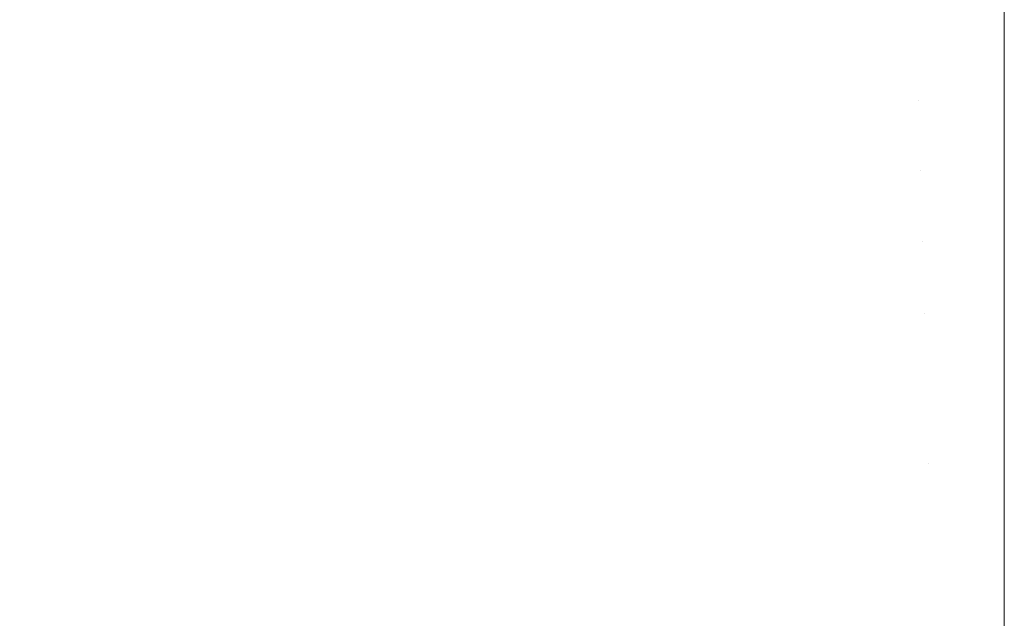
# Model space of a CAD drawing. Header units: centimetres. Extents: x -21.6 to 22.7, y 3.4 to 5.2.
# Tile 76 of 256: x -21.5276 to -21.5034, y 5.1681 to 5.1827. Entities that reach past the tile are written whole.
import ezdxf

# ---------------------------------------------------------------- set-up
doc = ezdxf.new("R2010")
doc.units = ezdxf.units.CM
doc.header["$LTSCALE"] = 2.54
doc.layers.add('Lucido design-1', color=7, linetype='Continuous')

# ---------------------------------------------------------------- blocks, each defined once
blk = doc.blocks.new('Gruppo-4-1')
at = {"color": 7, "linetype": 'Continuous', "lineweight": 9}
for points, invisible_edges in [([(-21.522985, 5.182242, -1872.263387), (-21.520882, 5.182926, -1872.263387), (-21.521185, 5.184359, -1872.26589), (-21.523324, 5.183664, -1872.26589)], 15), ([(-21.514438, 5.184516, -1872.263387), (-21.516606, 5.184064, -1872.263387), (-21.516369, 5.182553, -1872.260948), (-21.51424, 5.182996, -1872.260948)], 15), ([(-21.505558, 5.182378, -1872.258575), (-21.503423, 5.182127, -1872.258156), (-21.503423, 5.184551, -1872.261784), (-21.505599, 5.183972, -1872.260948)], 13), ([(-21.503423, 5.184551, -1872.969244), (-21.503423, 5.18241, -1872.972448), (-21.505558, 5.182378, -1872.972454), (-21.505599, 5.183972, -1872.97008)], 14), ([(22.630348, 5.184551, -1872.261784), (-21.503423, 5.184551, -1872.261784), (-21.503423, 5.182127, -1872.258156), (22.630348, 5.182127, -1872.258156)], 5), ([(-6.792166, 5.184551, -1872.969244), (-6.792166, 5.182127, -1872.972872), (-21.503423, 5.182127, -1872.972872), (-21.503423, 5.18241, -1872.972448)], 10), ([(-21.503423, 5.18241, -1872.972448), (-21.503423, 5.184551, -1872.969244), (-6.792166, 5.184551, -1872.969244)], 10), ([(-21.527516, 5.182048, -1872.26589), (-21.525435, 5.182893, -1872.26589), (-21.525794, 5.184242, -1872.268455), (-21.527909, 5.183384, -1872.268455)], 15), ([(-21.51424, 5.182996, -1872.97008), (-21.516369, 5.182553, -1872.97008), (-21.516606, 5.184064, -1872.967641), (-21.515525, 5.1843, -1872.967641)], 15), ([(-21.520882, 5.182926, -1872.967641), (-21.522985, 5.182242, -1872.967641), (-21.523324, 5.183664, -1872.965138), (-21.522258, 5.184021, -1872.965138)], 15), ([(-21.518479, 5.182031, -1872.260948), (-21.516369, 5.182553, -1872.260948), (-21.516606, 5.184064, -1872.263387), (-21.518755, 5.183534, -1872.263387)], 15), ([(-21.518479, 5.182031, -1872.97008), (-21.518755, 5.183534, -1872.967641), (-21.516606, 5.184064, -1872.967641), (-21.516369, 5.182553, -1872.97008)], 15), ([(-21.505599, 5.183972, -1872.260948), (-21.507772, 5.183849, -1872.260948), (-21.507689, 5.182258, -1872.258575), (-21.505558, 5.182378, -1872.258575)], 15), ([(-21.505599, 5.183972, -1872.97008), (-21.505558, 5.182378, -1872.972454), (-21.507689, 5.182258, -1872.972454), (-21.507772, 5.183849, -1872.97008)], 15), ([(-21.525435, 5.182893, -1872.965138), (-21.527516, 5.182048, -1872.965138), (-21.527909, 5.183384, -1872.962573), (-21.526856, 5.183822, -1872.962573)], 15), ([(-21.523324, 5.183664, -1872.26589), (-21.525435, 5.182893, -1872.26589), (-21.52506, 5.181484, -1872.263387), (-21.522985, 5.182242, -1872.263387)], 15), ([(-21.523324, 5.183664, -1872.965138), (-21.522985, 5.182242, -1872.967641), (-21.52506, 5.181484, -1872.967641), (-21.525435, 5.182893, -1872.965138)], 15), ([(-21.509938, 5.183645, -1872.260948), (-21.512095, 5.183361, -1872.260948), (-21.51193, 5.181779, -1872.258575), (-21.509814, 5.182058, -1872.258575)], 15), ([(-21.509938, 5.183645, -1872.97008), (-21.509814, 5.182058, -1872.972454), (-21.51193, 5.181779, -1872.972454), (-21.512095, 5.183361, -1872.97008)], 15), ([(-21.509814, 5.182058, -1872.258575), (-21.507689, 5.182258, -1872.258575), (-21.507772, 5.183849, -1872.260948), (-21.509938, 5.183645, -1872.260948)], 15), ([(-21.507772, 5.183849, -1872.97008), (-21.507689, 5.182258, -1872.972454), (-21.509814, 5.182058, -1872.972454), (-21.509938, 5.183645, -1872.97008)], 15), ([(-21.518755, 5.183534, -1872.263387), (-21.520882, 5.182926, -1872.263387), (-21.520568, 5.181434, -1872.260948), (-21.518479, 5.182031, -1872.260948)], 15), ([(-21.520568, 5.181434, -1872.97008), (-21.520882, 5.182926, -1872.967641), (-21.518755, 5.183534, -1872.967641), (-21.518479, 5.182031, -1872.97008)], 15), ([(-21.527909, 5.183384, -1872.268455), (-21.52999, 5.182454, -1872.268455), (-21.529564, 5.181134, -1872.26589), (-21.527516, 5.182048, -1872.26589)], 15), ([(-21.529564, 5.181134, -1872.965138), (-21.52999, 5.182454, -1872.962573), (-21.527909, 5.183384, -1872.962573), (-21.527516, 5.182048, -1872.965138)], 15), ([(-21.514034, 5.181421, -1872.258575), (-21.51193, 5.181779, -1872.258575), (-21.512095, 5.183361, -1872.260948), (-21.51424, 5.182996, -1872.260948)], 15), ([(-21.512095, 5.183361, -1872.97008), (-21.51193, 5.181779, -1872.972454), (-21.514034, 5.181421, -1872.972454), (-21.51424, 5.182996, -1872.97008)], 15), ([(-21.522632, 5.180763, -1872.260948), (-21.520568, 5.181434, -1872.260948), (-21.520882, 5.182926, -1872.263387), (-21.522985, 5.182242, -1872.263387)], 15), ([(-21.522632, 5.180763, -1872.97008), (-21.522985, 5.182242, -1872.967641), (-21.520882, 5.182926, -1872.967641), (-21.520568, 5.181434, -1872.97008)], 15), ([(-21.51424, 5.182996, -1872.260948), (-21.516369, 5.182553, -1872.260948), (-21.516122, 5.180986, -1872.258575), (-21.514034, 5.181421, -1872.258575)], 15), ([(-21.51424, 5.182996, -1872.97008), (-21.514034, 5.181421, -1872.972454), (-21.516122, 5.180986, -1872.972454), (-21.516369, 5.182553, -1872.97008)], 15), ([(-21.527105, 5.180654, -1872.263387), (-21.52506, 5.181484, -1872.263387), (-21.525435, 5.182893, -1872.26589), (-21.527516, 5.182048, -1872.26589)], 15), ([(-21.525435, 5.182893, -1872.965138), (-21.52506, 5.181484, -1872.967641), (-21.527105, 5.180654, -1872.967641), (-21.527516, 5.182048, -1872.965138)], 15), ([(-21.518192, 5.180475, -1872.258575), (-21.516122, 5.180986, -1872.258575), (-21.516369, 5.182553, -1872.260948), (-21.518479, 5.182031, -1872.260948)], 15), ([(-21.516369, 5.182553, -1872.97008), (-21.516122, 5.180986, -1872.972454), (-21.518192, 5.180475, -1872.972454), (-21.518479, 5.182031, -1872.97008)], 15), ([(-21.522985, 5.182242, -1872.263387), (-21.52506, 5.181484, -1872.263387), (-21.52467, 5.180018, -1872.260948), (-21.522632, 5.180763, -1872.260948)], 15), ([(-21.52467, 5.180018, -1872.97008), (-21.52506, 5.181484, -1872.967641), (-21.522985, 5.182242, -1872.967641), (-21.522632, 5.180763, -1872.97008)], 15), ([(-21.509686, 5.180419, -1872.256268), (-21.507604, 5.180615, -1872.256268), (-21.507689, 5.182258, -1872.258575), (-21.509814, 5.182058, -1872.258575)], 15), ([(-21.509686, 5.180419, -1872.97476), (-21.509814, 5.182058, -1872.972454), (-21.507689, 5.182258, -1872.972454), (-21.507604, 5.180615, -1872.97476)], 15), ([(-21.505558, 5.182378, -1872.258575), (-21.507689, 5.182258, -1872.258575), (-21.507604, 5.180615, -1872.256268), (-21.505515, 5.180733, -1872.256268)], 15), ([(-21.507604, 5.180615, -1872.97476), (-21.507689, 5.182258, -1872.972454), (-21.505558, 5.182378, -1872.972454), (-21.505515, 5.180733, -1872.97476)], 15), ([(-21.505558, 5.182378, -1872.972454), (-21.503423, 5.18241, -1872.972448), (-21.503423, 5.182127, -1872.972872)], 9), ([(-21.503423, 5.182127, -1872.258156), (-21.505558, 5.182378, -1872.258575), (-21.505515, 5.180733, -1872.256268)], 11), ([(-21.505515, 5.180733, -1872.97476), (-21.505558, 5.182378, -1872.972454), (-21.503423, 5.182127, -1872.972872)], 11), ([(-21.527516, 5.182048, -1872.26589), (-21.529564, 5.181134, -1872.26589), (-21.529118, 5.179755, -1872.263387), (-21.527105, 5.180654, -1872.263387)], 15), ([(-21.527516, 5.182048, -1872.965138), (-21.527105, 5.180654, -1872.967641), (-21.529118, 5.179755, -1872.967641), (-21.529564, 5.181134, -1872.965138)], 15), ([(-21.518479, 5.182031, -1872.260948), (-21.520568, 5.181434, -1872.260948), (-21.520242, 5.179889, -1872.258575), (-21.518192, 5.180475, -1872.258575)], 15), ([(-21.518479, 5.182031, -1872.97008), (-21.518192, 5.180475, -1872.972454), (-21.520242, 5.179889, -1872.972454), (-21.520568, 5.181434, -1872.97008)], 15), ([(-21.509814, 5.182058, -1872.258575), (-21.51193, 5.181779, -1872.258575), (-21.51176, 5.180145, -1872.256268), (-21.509686, 5.180419, -1872.256268)], 15), ([(-21.51176, 5.180145, -1872.97476), (-21.51193, 5.181779, -1872.972454), (-21.509814, 5.182058, -1872.972454), (-21.509686, 5.180419, -1872.97476)], 15), ([(-21.505515, 5.180733, -1872.256268), (-21.503423, 5.179547, -1872.254638), (-21.503423, 5.182127, -1872.258156)], 9), ([(-21.503423, 5.182127, -1872.972872), (-21.503423, 5.179547, -1872.97639), (-21.505515, 5.180733, -1872.97476)], 10), ([(22.630348, 5.182127, -1872.258156), (-21.503423, 5.182127, -1872.258156), (-21.503423, 5.179547, -1872.254638), (22.630348, 5.179547, -1872.254638)], 5), ([(-21.503423, 5.182127, -1872.972872), (-6.792166, 5.182127, -1872.972872), (-6.792166, 5.179547, -1872.97639), (-21.503423, 5.179547, -1872.97639)], 5), ([(-21.513821, 5.179794, -1872.256268), (-21.51176, 5.180145, -1872.256268), (-21.51193, 5.181779, -1872.258575), (-21.514034, 5.181421, -1872.258575)], 15), ([(-21.513821, 5.179794, -1872.97476), (-21.514034, 5.181421, -1872.972454), (-21.51193, 5.181779, -1872.972454), (-21.51176, 5.180145, -1872.97476)], 15), ([(-21.526678, 5.179204, -1872.260948), (-21.52467, 5.180018, -1872.260948), (-21.52506, 5.181484, -1872.263387), (-21.527105, 5.180654, -1872.263387)], 15), ([(-21.526678, 5.179204, -1872.97008), (-21.527105, 5.180654, -1872.967641), (-21.52506, 5.181484, -1872.967641), (-21.52467, 5.180018, -1872.97008)], 15), ([(-21.522267, 5.17923, -1872.258575), (-21.520242, 5.179889, -1872.258575), (-21.520568, 5.181434, -1872.260948), (-21.522632, 5.180763, -1872.260948)], 15), ([(-21.520568, 5.181434, -1872.97008), (-21.520242, 5.179889, -1872.972454), (-21.522267, 5.17923, -1872.972454), (-21.522632, 5.180763, -1872.97008)], 15), ([(-21.514034, 5.181421, -1872.258575), (-21.516122, 5.180986, -1872.258575), (-21.515868, 5.179368, -1872.256268), (-21.513821, 5.179794, -1872.256268)], 15), ([(-21.515868, 5.179368, -1872.97476), (-21.516122, 5.180986, -1872.972454), (-21.514034, 5.181421, -1872.972454), (-21.513821, 5.179794, -1872.97476)], 15), ([(-21.517897, 5.178867, -1872.256268), (-21.515868, 5.179368, -1872.256268), (-21.516122, 5.180986, -1872.258575), (-21.518192, 5.180475, -1872.258575)], 15), ([(-21.517897, 5.178867, -1872.97476), (-21.518192, 5.180475, -1872.972454), (-21.516122, 5.180986, -1872.972454), (-21.515868, 5.179368, -1872.97476)], 15), ([(-21.522632, 5.180763, -1872.260948), (-21.52467, 5.180018, -1872.260948), (-21.524266, 5.1785, -1872.258575), (-21.522267, 5.17923, -1872.258575)], 15), ([(-21.522632, 5.180763, -1872.97008), (-21.522267, 5.17923, -1872.972454), (-21.524266, 5.1785, -1872.972454), (-21.52467, 5.180018, -1872.97008)], 15), ([(-21.505515, 5.180733, -1872.256268), (-21.507604, 5.180615, -1872.256268), (-21.507516, 5.178923, -1872.254029), (-21.505471, 5.179038, -1872.254029)], 15), ([(-21.505515, 5.180733, -1872.97476), (-21.505471, 5.179038, -1872.976999), (-21.507516, 5.178923, -1872.976999), (-21.507604, 5.180615, -1872.97476)], 15), ([(-21.505471, 5.179038, -1872.254029), (-21.503423, 5.179547, -1872.254638), (-21.505515, 5.180733, -1872.256268)], 11), ([(-21.505471, 5.179038, -1872.976999), (-21.505515, 5.180733, -1872.97476), (-21.503423, 5.179547, -1872.97639)], 11), ([(-21.527105, 5.180654, -1872.263387), (-21.529118, 5.179755, -1872.263387), (-21.528655, 5.178321, -1872.260948), (-21.526678, 5.179204, -1872.260948)], 15), ([(-21.528655, 5.178321, -1872.97008), (-21.529118, 5.179755, -1872.967641), (-21.527105, 5.180654, -1872.967641), (-21.526678, 5.179204, -1872.97008)], 15), ([(-21.509555, 5.178731, -1872.254029), (-21.507516, 5.178923, -1872.254029), (-21.507604, 5.180615, -1872.256268), (-21.509686, 5.180419, -1872.256268)], 15), ([(-21.507604, 5.180615, -1872.97476), (-21.507516, 5.178923, -1872.976999), (-21.509555, 5.178731, -1872.976999), (-21.509686, 5.180419, -1872.97476)], 15), ([(-21.518192, 5.180475, -1872.258575), (-21.520242, 5.179889, -1872.258575), (-21.519905, 5.178293, -1872.256268), (-21.517897, 5.178867, -1872.256268)], 15), ([(-21.519905, 5.178293, -1872.97476), (-21.520242, 5.179889, -1872.972454), (-21.518192, 5.180475, -1872.972454), (-21.517897, 5.178867, -1872.97476)], 15), ([(-21.509686, 5.180419, -1872.256268), (-21.51176, 5.180145, -1872.256268), (-21.511585, 5.178463, -1872.254029), (-21.509555, 5.178731, -1872.254029)], 15), ([(-21.509686, 5.180419, -1872.97476), (-21.509555, 5.178731, -1872.976999), (-21.511585, 5.178463, -1872.976999), (-21.51176, 5.180145, -1872.97476)], 15), ([(-21.526236, 5.177701, -1872.258575), (-21.524266, 5.1785, -1872.258575), (-21.52467, 5.180018, -1872.260948), (-21.526678, 5.179204, -1872.260948)], 15), ([(-21.52467, 5.180018, -1872.97008), (-21.524266, 5.1785, -1872.972454), (-21.526236, 5.177701, -1872.972454), (-21.526678, 5.179204, -1872.97008)], 15), ([(-21.513603, 5.17812, -1872.254029), (-21.511585, 5.178463, -1872.254029), (-21.51176, 5.180145, -1872.256268), (-21.513821, 5.179794, -1872.256268)], 15), ([(-21.51176, 5.180145, -1872.97476), (-21.511585, 5.178463, -1872.976999), (-21.513603, 5.17812, -1872.976999), (-21.513821, 5.179794, -1872.97476)], 15), ([(-21.521889, 5.177647, -1872.256268), (-21.519905, 5.178293, -1872.256268), (-21.520242, 5.179889, -1872.258575), (-21.522267, 5.17923, -1872.258575)], 15), ([(-21.521889, 5.177647, -1872.97476), (-21.522267, 5.17923, -1872.972454), (-21.520242, 5.179889, -1872.972454), (-21.519905, 5.178293, -1872.97476)], 15), ([(-21.513821, 5.179794, -1872.256268), (-21.515868, 5.179368, -1872.256268), (-21.515606, 5.177702, -1872.254029), (-21.513603, 5.17812, -1872.254029)], 15), ([(-21.513821, 5.179794, -1872.97476), (-21.513603, 5.17812, -1872.976999), (-21.515606, 5.177702, -1872.976999), (-21.515868, 5.179368, -1872.97476)], 15), ([(-21.505426, 5.177299, -1872.25186), (-21.503423, 5.176816, -1872.251235), (-21.503423, 5.179547, -1872.254638), (-21.505471, 5.179038, -1872.254029)], 13), ([(-21.503423, 5.179547, -1872.97639), (-21.503423, 5.179066, -1872.97699), (-21.505471, 5.179038, -1872.976999)], 10), ([(22.630348, 5.179547, -1872.254638), (-21.503423, 5.179547, -1872.254638), (-21.503423, 5.176816, -1872.251235), (22.630348, 5.176816, -1872.251235)], 5), ([(-6.792166, 5.179547, -1872.97639), (-6.792166, 5.176816, -1872.979793), (-21.503423, 5.176816, -1872.979793), (-21.503423, 5.179066, -1872.97699)], 10), ([(-21.503423, 5.179066, -1872.97699), (-21.503423, 5.179547, -1872.97639), (-6.792166, 5.179547, -1872.97639)], 10), ([(-21.517592, 5.177212, -1872.254029), (-21.515606, 5.177702, -1872.254029), (-21.515868, 5.179368, -1872.256268), (-21.517897, 5.178867, -1872.256268)], 15), ([(-21.515868, 5.179368, -1872.97476), (-21.515606, 5.177702, -1872.976999), (-21.517592, 5.177212, -1872.976999), (-21.517897, 5.178867, -1872.97476)], 15), ([(-21.526678, 5.179204, -1872.260948), (-21.528655, 5.178321, -1872.260948), (-21.528175, 5.176835, -1872.258575), (-21.526236, 5.177701, -1872.258575)], 15), ([(-21.526678, 5.179204, -1872.97008), (-21.526236, 5.177701, -1872.972454), (-21.528175, 5.176835, -1872.972454), (-21.528655, 5.178321, -1872.97008)], 15), ([(-21.522267, 5.17923, -1872.258575), (-21.524266, 5.1785, -1872.258575), (-21.523848, 5.176932, -1872.256268), (-21.521889, 5.177647, -1872.256268)], 15), ([(-21.523848, 5.176932, -1872.97476), (-21.524266, 5.1785, -1872.972454), (-21.522267, 5.17923, -1872.972454), (-21.521889, 5.177647, -1872.97476)], 15), ([(-21.505426, 5.177299, -1872.979168), (-21.505471, 5.179038, -1872.976999), (-21.503423, 5.179066, -1872.97699), (-21.503423, 5.176816, -1872.979793)], 11), ([(-21.517897, 5.178867, -1872.256268), (-21.519905, 5.178293, -1872.256268), (-21.519558, 5.17665, -1872.254029), (-21.517592, 5.177212, -1872.254029)], 15), ([(-21.517897, 5.178867, -1872.97476), (-21.517592, 5.177212, -1872.976999), (-21.519558, 5.17665, -1872.976999), (-21.519905, 5.178293, -1872.97476)], 15), ([(-21.509419, 5.176998, -1872.25186), (-21.507425, 5.177186, -1872.25186), (-21.507516, 5.178923, -1872.254029), (-21.509555, 5.178731, -1872.254029)], 15), ([(-21.509419, 5.176998, -1872.979168), (-21.509555, 5.178731, -1872.976999), (-21.507516, 5.178923, -1872.976999), (-21.507425, 5.177186, -1872.979168)], 15), ([(-21.505471, 5.179038, -1872.254029), (-21.507516, 5.178923, -1872.254029), (-21.507425, 5.177186, -1872.25186), (-21.505426, 5.177299, -1872.25186)], 15), ([(-21.507425, 5.177186, -1872.979168), (-21.507516, 5.178923, -1872.976999), (-21.505471, 5.179038, -1872.976999), (-21.505426, 5.177299, -1872.979168)], 15), ([(-21.509555, 5.178731, -1872.254029), (-21.511585, 5.178463, -1872.254029), (-21.511404, 5.176736, -1872.25186), (-21.509419, 5.176998, -1872.25186)], 15), ([(-21.511404, 5.176736, -1872.979168), (-21.511585, 5.178463, -1872.976999), (-21.509555, 5.178731, -1872.976999), (-21.509419, 5.176998, -1872.979168)], 15), ([(-21.525779, 5.176149, -1872.256268), (-21.523848, 5.176932, -1872.256268), (-21.524266, 5.1785, -1872.258575), (-21.526236, 5.177701, -1872.258575)], 15), ([(-21.525779, 5.176149, -1872.97476), (-21.526236, 5.177701, -1872.972454), (-21.524266, 5.1785, -1872.972454), (-21.523848, 5.176932, -1872.97476)], 15), ([(-21.513378, 5.176401, -1872.25186), (-21.511404, 5.176736, -1872.25186), (-21.511585, 5.178463, -1872.254029), (-21.513603, 5.17812, -1872.254029)], 15), ([(-21.513378, 5.176401, -1872.979168), (-21.513603, 5.17812, -1872.976999), (-21.511585, 5.178463, -1872.976999), (-21.511404, 5.176736, -1872.979168)], 15), ([(-21.521501, 5.176018, -1872.254029), (-21.519558, 5.17665, -1872.254029), (-21.519905, 5.178293, -1872.256268), (-21.521889, 5.177647, -1872.256268)], 15), ([(-21.519905, 5.178293, -1872.97476), (-21.519558, 5.17665, -1872.976999), (-21.521501, 5.176018, -1872.976999), (-21.521889, 5.177647, -1872.97476)], 15), ([(-21.513603, 5.17812, -1872.254029), (-21.515606, 5.177702, -1872.254029), (-21.515337, 5.175992, -1872.25186), (-21.513378, 5.176401, -1872.25186)], 15), ([(-21.515337, 5.175992, -1872.979168), (-21.515606, 5.177702, -1872.976999), (-21.513603, 5.17812, -1872.976999), (-21.513378, 5.176401, -1872.979168)], 15), ([(-21.526236, 5.177701, -1872.258575), (-21.528175, 5.176835, -1872.258575), (-21.527679, 5.1753, -1872.256268), (-21.525779, 5.176149, -1872.256268)], 15), ([(-21.527679, 5.1753, -1872.97476), (-21.528175, 5.176835, -1872.972454), (-21.526236, 5.177701, -1872.972454), (-21.525779, 5.176149, -1872.97476)], 15), ([(-21.521889, 5.177647, -1872.256268), (-21.523848, 5.176932, -1872.256268), (-21.523418, 5.175318, -1872.254029), (-21.521501, 5.176018, -1872.254029)], 15), ([(-21.521889, 5.177647, -1872.97476), (-21.521501, 5.176018, -1872.976999), (-21.523418, 5.175318, -1872.976999), (-21.523848, 5.176932, -1872.97476)], 15), ([(-21.517279, 5.175513, -1872.25186), (-21.515337, 5.175992, -1872.25186), (-21.515606, 5.177702, -1872.254029), (-21.517592, 5.177212, -1872.254029)], 15), ([(-21.517279, 5.175513, -1872.979168), (-21.517592, 5.177212, -1872.976999), (-21.515606, 5.177702, -1872.976999), (-21.515337, 5.175992, -1872.979168)], 15), ([(-21.517592, 5.177212, -1872.254029), (-21.519558, 5.17665, -1872.254029), (-21.519202, 5.174963, -1872.25186), (-21.517279, 5.175513, -1872.25186)], 15), ([(-21.519202, 5.174963, -1872.979168), (-21.519558, 5.17665, -1872.976999), (-21.517592, 5.177212, -1872.976999), (-21.517279, 5.175513, -1872.979168)], 15), ([(-21.509281, 5.175224, -1872.249761), (-21.507333, 5.175407, -1872.249761), (-21.507425, 5.177186, -1872.25186), (-21.509419, 5.176998, -1872.25186)], 15), ([(-21.507425, 5.177186, -1872.979168), (-21.507333, 5.175407, -1872.981267), (-21.509281, 5.175224, -1872.981267), (-21.509419, 5.176998, -1872.979168)], 15), ([(-21.505426, 5.177299, -1872.25186), (-21.507425, 5.177186, -1872.25186), (-21.507333, 5.175407, -1872.249761), (-21.505379, 5.175518, -1872.249761)], 15), ([(-21.505426, 5.177299, -1872.979168), (-21.505379, 5.175518, -1872.981267), (-21.507333, 5.175407, -1872.981267), (-21.507425, 5.177186, -1872.979168)], 15), ([(-21.505379, 5.175518, -1872.249761), (-21.503423, 5.176816, -1872.251235), (-21.505426, 5.177299, -1872.25186)], 11), ([(-21.505379, 5.175518, -1872.981267), (-21.505426, 5.177299, -1872.979168), (-21.503423, 5.176816, -1872.979793)], 11), ([(-21.525309, 5.174551, -1872.254029), (-21.523418, 5.175318, -1872.254029), (-21.523848, 5.176932, -1872.256268), (-21.525779, 5.176149, -1872.256268)], 15), ([(-21.523848, 5.176932, -1872.97476), (-21.523418, 5.175318, -1872.976999), (-21.525309, 5.174551, -1872.976999), (-21.525779, 5.176149, -1872.97476)], 15), ([(-21.509419, 5.176998, -1872.25186), (-21.511404, 5.176736, -1872.25186), (-21.51122, 5.174968, -1872.249761), (-21.509281, 5.175224, -1872.249761)], 15), ([(-21.509419, 5.176998, -1872.979168), (-21.509281, 5.175224, -1872.981267), (-21.51122, 5.174968, -1872.981267), (-21.511404, 5.176736, -1872.979168)], 15), ([(-21.521102, 5.174345, -1872.25186), (-21.519202, 5.174963, -1872.25186), (-21.519558, 5.17665, -1872.254029), (-21.521501, 5.176018, -1872.254029)], 15), ([(-21.521102, 5.174345, -1872.979168), (-21.521501, 5.176018, -1872.976999), (-21.519558, 5.17665, -1872.976999), (-21.519202, 5.174963, -1872.979168)], 15), ([(-21.513148, 5.17464, -1872.249761), (-21.51122, 5.174968, -1872.249761), (-21.511404, 5.176736, -1872.25186), (-21.513378, 5.176401, -1872.25186)], 15), ([(-21.511404, 5.176736, -1872.979168), (-21.51122, 5.174968, -1872.981267), (-21.513148, 5.17464, -1872.981267), (-21.513378, 5.176401, -1872.979168)], 15), ([(-21.503423, 5.17394, -1872.247955), (-21.503423, 5.176816, -1872.251235), (-21.505379, 5.175518, -1872.249761)], 10), ([(-21.503423, 5.176816, -1872.979793), (-21.503423, 5.175537, -1872.981252), (-21.505379, 5.175518, -1872.981267)], 10), ([(22.630348, 5.176816, -1872.251235), (-21.503423, 5.176816, -1872.251235), (-21.503423, 5.17394, -1872.247955), (22.630348, 5.17394, -1872.247955)], 5), ([(-6.792166, 5.176816, -1872.979793), (-6.792166, 5.17394, -1872.983073), (-21.503423, 5.17394, -1872.983073), (-21.503423, 5.175537, -1872.981252)], 10), ([(-21.503423, 5.175537, -1872.981252), (-21.503423, 5.176816, -1872.979793), (-6.792166, 5.176816, -1872.979793)], 10), ([(-21.513378, 5.176401, -1872.25186), (-21.515337, 5.175992, -1872.25186), (-21.515062, 5.174242, -1872.249761), (-21.513148, 5.17464, -1872.249761)], 15), ([(-21.513378, 5.176401, -1872.979168), (-21.513148, 5.17464, -1872.981267), (-21.515062, 5.174242, -1872.981267), (-21.515337, 5.175992, -1872.979168)], 15), ([(-21.525779, 5.176149, -1872.256268), (-21.527679, 5.1753, -1872.256268), (-21.527169, 5.17372, -1872.254029), (-21.525309, 5.174551, -1872.254029)], 15), ([(-21.525779, 5.176149, -1872.97476), (-21.525309, 5.174551, -1872.976999), (-21.527169, 5.17372, -1872.976999), (-21.527679, 5.1753, -1872.97476)], 15), ([(-21.521501, 5.176018, -1872.254029), (-21.523418, 5.175318, -1872.254029), (-21.522977, 5.17366, -1872.25186), (-21.521102, 5.174345, -1872.25186)], 15), ([(-21.522977, 5.17366, -1872.979168), (-21.523418, 5.175318, -1872.976999), (-21.521501, 5.176018, -1872.976999), (-21.521102, 5.174345, -1872.979168)], 15), ([(-21.516959, 5.173773, -1872.249761), (-21.515062, 5.174242, -1872.249761), (-21.515337, 5.175992, -1872.25186), (-21.517279, 5.175513, -1872.25186)], 15), ([(-21.515337, 5.175992, -1872.979168), (-21.515062, 5.174242, -1872.981267), (-21.516959, 5.173773, -1872.981267), (-21.517279, 5.175513, -1872.979168)], 15), ([(-21.517279, 5.175513, -1872.25186), (-21.519202, 5.174963, -1872.25186), (-21.518837, 5.173236, -1872.249761), (-21.516959, 5.173773, -1872.249761)], 15), ([(-21.517279, 5.175513, -1872.979168), (-21.516959, 5.173773, -1872.981267), (-21.518837, 5.173236, -1872.981267), (-21.519202, 5.174963, -1872.979168)], 15), ([(-21.505379, 5.175518, -1872.249761), (-21.507333, 5.175407, -1872.249761), (-21.507238, 5.173591, -1872.247732), (-21.505332, 5.173699, -1872.247732)], 15), ([(-21.507238, 5.173591, -1872.983296), (-21.507333, 5.175407, -1872.981267), (-21.505379, 5.175518, -1872.981267), (-21.505332, 5.173699, -1872.983296)], 15), ([(-21.505379, 5.175518, -1872.981267), (-21.503423, 5.175537, -1872.981252), (-21.503423, 5.17394, -1872.983073)], 9), ([(-21.505379, 5.175518, -1872.249761), (-21.505332, 5.173699, -1872.247732), (-21.503423, 5.17394, -1872.247955)], 11), ([(-21.503423, 5.17394, -1872.983073), (-21.505332, 5.173699, -1872.983296), (-21.505379, 5.175518, -1872.981267)], 11), ([(-21.528997, 5.172827, -1872.254029), (-21.527169, 5.17372, -1872.254029), (-21.527679, 5.1753, -1872.256268), (-21.529546, 5.174388, -1872.256268)], 15), ([(-21.527679, 5.1753, -1872.97476), (-21.527169, 5.17372, -1872.976999), (-21.528997, 5.172827, -1872.976999), (-21.529546, 5.174388, -1872.97476)], 15), ([(-21.524826, 5.17291, -1872.25186), (-21.522977, 5.17366, -1872.25186), (-21.523418, 5.175318, -1872.254029), (-21.525309, 5.174551, -1872.254029)], 15), ([(-21.524826, 5.17291, -1872.979168), (-21.525309, 5.174551, -1872.976999), (-21.523418, 5.175318, -1872.976999), (-21.522977, 5.17366, -1872.979168)], 15), ([(-21.509281, 5.175224, -1872.249761), (-21.51122, 5.174968, -1872.249761), (-21.511032, 5.173162, -1872.247732), (-21.509139, 5.173412, -1872.247732)], 15), ([(-21.511032, 5.173162, -1872.983296), (-21.51122, 5.174968, -1872.981267), (-21.509281, 5.175224, -1872.981267), (-21.509139, 5.173412, -1872.983296)], 15), ([(-21.509139, 5.173412, -1872.247732), (-21.507238, 5.173591, -1872.247732), (-21.507333, 5.175407, -1872.249761), (-21.509281, 5.175224, -1872.249761)], 15), ([(-21.509139, 5.173412, -1872.983296), (-21.509281, 5.175224, -1872.981267), (-21.507333, 5.175407, -1872.981267), (-21.507238, 5.173591, -1872.983296)], 15), ([(-21.520693, 5.172632, -1872.249761), (-21.518837, 5.173236, -1872.249761), (-21.519202, 5.174963, -1872.25186), (-21.521102, 5.174345, -1872.25186)], 15), ([(-21.519202, 5.174963, -1872.979168), (-21.518837, 5.173236, -1872.981267), (-21.520693, 5.172632, -1872.981267), (-21.521102, 5.174345, -1872.979168)], 15), ([(-21.512913, 5.172843, -1872.247732), (-21.511032, 5.173162, -1872.247732), (-21.51122, 5.174968, -1872.249761), (-21.513148, 5.17464, -1872.249761)], 15), ([(-21.512913, 5.172843, -1872.983296), (-21.513148, 5.17464, -1872.981267), (-21.51122, 5.174968, -1872.981267), (-21.511032, 5.173162, -1872.983296)], 15), ([(-21.525309, 5.174551, -1872.254029), (-21.527169, 5.17372, -1872.254029), (-21.526645, 5.172098, -1872.25186), (-21.524826, 5.17291, -1872.25186)], 15), ([(-21.526645, 5.172098, -1872.979168), (-21.527169, 5.17372, -1872.976999), (-21.525309, 5.174551, -1872.976999), (-21.524826, 5.17291, -1872.979168)], 15), ([(-21.513148, 5.17464, -1872.249761), (-21.515062, 5.174242, -1872.249761), (-21.514781, 5.172453, -1872.247732), (-21.512913, 5.172843, -1872.247732)], 15), ([(-21.514781, 5.172453, -1872.983296), (-21.515062, 5.174242, -1872.981267), (-21.513148, 5.17464, -1872.981267), (-21.512913, 5.172843, -1872.983296)], 15), ([(-21.521102, 5.174345, -1872.25186), (-21.522977, 5.17366, -1872.25186), (-21.522525, 5.171963, -1872.249761), (-21.520693, 5.172632, -1872.249761)], 15), ([(-21.521102, 5.174345, -1872.979168), (-21.520693, 5.172632, -1872.981267), (-21.522525, 5.171963, -1872.981267), (-21.522977, 5.17366, -1872.979168)], 15), ([(-21.516632, 5.171996, -1872.247732), (-21.514781, 5.172453, -1872.247732), (-21.515062, 5.174242, -1872.249761), (-21.516959, 5.173773, -1872.249761)], 15), ([(-21.516632, 5.171996, -1872.983296), (-21.516959, 5.173773, -1872.981267), (-21.515062, 5.174242, -1872.981267), (-21.514781, 5.172453, -1872.983296)], 15), ([(-21.516959, 5.173773, -1872.249761), (-21.518837, 5.173236, -1872.249761), (-21.518465, 5.171472, -1872.247732), (-21.516632, 5.171996, -1872.247732)], 15), ([(-21.518465, 5.171472, -1872.983296), (-21.518837, 5.173236, -1872.981267), (-21.516959, 5.173773, -1872.981267), (-21.516632, 5.171996, -1872.983296)], 15), ([(-21.505284, 5.171845, -1872.245774), (-21.503423, 5.170923, -1872.244803), (-21.503423, 5.17394, -1872.247955), (-21.505332, 5.173699, -1872.247732)], 13), ([(-21.503423, 5.17394, -1872.983073), (-21.503423, 5.171865, -1872.98524), (-21.505284, 5.171845, -1872.985254), (-21.505332, 5.173699, -1872.983296)], 14), ([(22.630348, 5.17394, -1872.247955), (-21.503423, 5.17394, -1872.247955), (-21.503423, 5.170923, -1872.244803), (22.630348, 5.170923, -1872.244803)], 5), ([(-6.792166, 5.17394, -1872.983073), (-6.792166, 5.170923, -1872.986225), (-21.503423, 5.170923, -1872.986225), (-21.503423, 5.171865, -1872.98524)], 10), ([(-21.503423, 5.171865, -1872.98524), (-21.503423, 5.17394, -1872.983073), (-6.792166, 5.17394, -1872.983073)], 10), ([(-21.528432, 5.171224, -1872.25186), (-21.526645, 5.172098, -1872.25186), (-21.527169, 5.17372, -1872.254029), (-21.528997, 5.172827, -1872.254029)], 15), ([(-21.528432, 5.171224, -1872.979168), (-21.528997, 5.172827, -1872.976999), (-21.527169, 5.17372, -1872.976999), (-21.526645, 5.172098, -1872.979168)], 15), ([(-21.524331, 5.171231, -1872.249761), (-21.522525, 5.171963, -1872.249761), (-21.522977, 5.17366, -1872.25186), (-21.524826, 5.17291, -1872.25186)], 15), ([(-21.522977, 5.17366, -1872.979168), (-21.522525, 5.171963, -1872.981267), (-21.524331, 5.171231, -1872.981267), (-21.524826, 5.17291, -1872.979168)], 15), ([(-21.508995, 5.171566, -1872.245774), (-21.507142, 5.17174, -1872.245774), (-21.507238, 5.173591, -1872.247732), (-21.509139, 5.173412, -1872.247732)], 15), ([(-21.507238, 5.173591, -1872.983296), (-21.507142, 5.17174, -1872.985254), (-21.508995, 5.171566, -1872.985254), (-21.509139, 5.173412, -1872.983296)], 15), ([(-21.505332, 5.173699, -1872.247732), (-21.507238, 5.173591, -1872.247732), (-21.507142, 5.17174, -1872.245774), (-21.505284, 5.171845, -1872.245774)], 15), ([(-21.505332, 5.173699, -1872.983296), (-21.505284, 5.171845, -1872.985254), (-21.507142, 5.17174, -1872.985254), (-21.507238, 5.173591, -1872.983296)], 15), ([(-21.509139, 5.173412, -1872.247732), (-21.511032, 5.173162, -1872.247732), (-21.51084, 5.171322, -1872.245774), (-21.508995, 5.171566, -1872.245774)], 15), ([(-21.509139, 5.173412, -1872.983296), (-21.508995, 5.171566, -1872.985254), (-21.51084, 5.171322, -1872.985254), (-21.511032, 5.173162, -1872.983296)], 15), ([(-21.520276, 5.170883, -1872.247732), (-21.518465, 5.171472, -1872.247732), (-21.518837, 5.173236, -1872.249761), (-21.520693, 5.172632, -1872.249761)], 15), ([(-21.520276, 5.170883, -1872.983296), (-21.520693, 5.172632, -1872.981267), (-21.518837, 5.173236, -1872.981267), (-21.518465, 5.171472, -1872.983296)], 15), ([(-21.512674, 5.171011, -1872.245774), (-21.51084, 5.171322, -1872.245774), (-21.511032, 5.173162, -1872.247732), (-21.512913, 5.172843, -1872.247732)], 15), ([(-21.511032, 5.173162, -1872.983296), (-21.51084, 5.171322, -1872.985254), (-21.512674, 5.171011, -1872.985254), (-21.512913, 5.172843, -1872.983296)], 15), ([(-21.524826, 5.17291, -1872.25186), (-21.526645, 5.172098, -1872.25186), (-21.526108, 5.170437, -1872.249761), (-21.524331, 5.171231, -1872.249761)], 15), ([(-21.524826, 5.17291, -1872.979168), (-21.524331, 5.171231, -1872.981267), (-21.526108, 5.170437, -1872.981267), (-21.526645, 5.172098, -1872.979168)], 15), ([(-21.512913, 5.172843, -1872.247732), (-21.514781, 5.172453, -1872.247732), (-21.514494, 5.170631, -1872.245774), (-21.512674, 5.171011, -1872.245774)], 15), ([(-21.512913, 5.172843, -1872.983296), (-21.512674, 5.171011, -1872.985254), (-21.514494, 5.170631, -1872.985254), (-21.514781, 5.172453, -1872.983296)], 15), ([(-21.520693, 5.172632, -1872.249761), (-21.522525, 5.171963, -1872.249761), (-21.522064, 5.17023, -1872.247732), (-21.520276, 5.170883, -1872.247732)], 15), ([(-21.522064, 5.17023, -1872.983296), (-21.522525, 5.171963, -1872.981267), (-21.520693, 5.172632, -1872.981267), (-21.520276, 5.170883, -1872.983296)], 15), ([(-21.516299, 5.170186, -1872.245774), (-21.514494, 5.170631, -1872.245774), (-21.514781, 5.172453, -1872.247732), (-21.516632, 5.171996, -1872.247732)], 15), ([(-21.514781, 5.172453, -1872.983296), (-21.514494, 5.170631, -1872.985254), (-21.516299, 5.170186, -1872.985254), (-21.516632, 5.171996, -1872.983296)], 15), ([(-21.527854, 5.169584, -1872.249761), (-21.526108, 5.170437, -1872.249761), (-21.526645, 5.172098, -1872.25186), (-21.528432, 5.171224, -1872.25186)], 15), ([(-21.526645, 5.172098, -1872.979168), (-21.526108, 5.170437, -1872.981267), (-21.527854, 5.169584, -1872.981267), (-21.528432, 5.171224, -1872.979168)], 15), ([(-21.523826, 5.169515, -1872.247732), (-21.522064, 5.17023, -1872.247732), (-21.522525, 5.171963, -1872.249761), (-21.524331, 5.171231, -1872.249761)], 15), ([(-21.523826, 5.169515, -1872.983296), (-21.524331, 5.171231, -1872.981267), (-21.522525, 5.171963, -1872.981267), (-21.522064, 5.17023, -1872.983296)], 15), ([(-21.516632, 5.171996, -1872.247732), (-21.518465, 5.171472, -1872.247732), (-21.518085, 5.169675, -1872.245774), (-21.516299, 5.170186, -1872.245774)], 15), ([(-21.516632, 5.171996, -1872.983296), (-21.516299, 5.170186, -1872.985254), (-21.518085, 5.169675, -1872.985254), (-21.518465, 5.171472, -1872.983296)], 15), ([(-21.505284, 5.171845, -1872.245774), (-21.507142, 5.17174, -1872.245774), (-21.507044, 5.169858, -1872.243887), (-21.505235, 5.16996, -1872.243887)], 15), ([(-21.507044, 5.169858, -1872.987141), (-21.507142, 5.17174, -1872.985254), (-21.505284, 5.171845, -1872.985254), (-21.505235, 5.16996, -1872.987141)], 15), ([(-21.505284, 5.171845, -1872.985254), (-21.503423, 5.171865, -1872.98524), (-21.503423, 5.170923, -1872.986225)], 9), ([(-21.505235, 5.16996, -1872.243887), (-21.503423, 5.170923, -1872.244803), (-21.505284, 5.171845, -1872.245774)], 11), ([(-21.503423, 5.170923, -1872.986225), (-21.505235, 5.16996, -1872.987141), (-21.505284, 5.171845, -1872.985254)], 11), ([(-21.508995, 5.171566, -1872.245774), (-21.51084, 5.171322, -1872.245774), (-21.510645, 5.169451, -1872.243887), (-21.508848, 5.169688, -1872.243887)], 15), ([(-21.510645, 5.169451, -1872.987141), (-21.51084, 5.171322, -1872.985254), (-21.508995, 5.171566, -1872.985254), (-21.508848, 5.169688, -1872.987141)], 15), ([(-21.508848, 5.169688, -1872.243887), (-21.507044, 5.169858, -1872.243887), (-21.507142, 5.17174, -1872.245774), (-21.508995, 5.171566, -1872.245774)], 15), ([(-21.508848, 5.169688, -1872.987141), (-21.508995, 5.171566, -1872.985254), (-21.507142, 5.17174, -1872.985254), (-21.507044, 5.169858, -1872.987141)], 15), ([(-21.519851, 5.169101, -1872.245774), (-21.518085, 5.169675, -1872.245774), (-21.518465, 5.171472, -1872.247732), (-21.520276, 5.170883, -1872.247732)], 15), ([(-21.518465, 5.171472, -1872.983296), (-21.518085, 5.169675, -1872.985254), (-21.519851, 5.169101, -1872.985254), (-21.520276, 5.170883, -1872.983296)], 15), ([(-21.51243, 5.169148, -1872.243887), (-21.510645, 5.169451, -1872.243887), (-21.51084, 5.171322, -1872.245774), (-21.512674, 5.171011, -1872.245774)], 15), ([(-21.51243, 5.169148, -1872.987141), (-21.512674, 5.171011, -1872.985254), (-21.51084, 5.171322, -1872.985254), (-21.510645, 5.169451, -1872.987141)], 15), ([(-21.524331, 5.171231, -1872.249761), (-21.526108, 5.170437, -1872.249761), (-21.52556, 5.168741, -1872.247732), (-21.523826, 5.169515, -1872.247732)], 15), ([(-21.52556, 5.168741, -1872.983296), (-21.526108, 5.170437, -1872.981267), (-21.524331, 5.171231, -1872.981267), (-21.523826, 5.169515, -1872.983296)], 15), ([(-21.520276, 5.170883, -1872.247732), (-21.522064, 5.17023, -1872.247732), (-21.521594, 5.168464, -1872.245774), (-21.519851, 5.169101, -1872.245774)], 15), ([(-21.520276, 5.170883, -1872.983296), (-21.519851, 5.169101, -1872.985254), (-21.521594, 5.168464, -1872.985254), (-21.522064, 5.17023, -1872.983296)], 15), ([(-21.512674, 5.171011, -1872.245774), (-21.514494, 5.170631, -1872.245774), (-21.514203, 5.168778, -1872.243887), (-21.51243, 5.169148, -1872.243887)], 15), ([(-21.514203, 5.168778, -1872.987141), (-21.514494, 5.170631, -1872.985254), (-21.512674, 5.171011, -1872.985254), (-21.51243, 5.169148, -1872.987141)], 15), ([(-21.505185, 5.168048, -1872.242071), (-21.503423, 5.167771, -1872.241786), (-21.503423, 5.170923, -1872.244803), (-21.505235, 5.16996, -1872.243887)], 13), ([(-21.503423, 5.170923, -1872.986225), (-21.503423, 5.168075, -1872.988951), (-21.505185, 5.168048, -1872.988957), (-21.505235, 5.16996, -1872.987141)], 14), ([(22.630348, 5.170923, -1872.244803), (-21.503423, 5.170923, -1872.244803), (-21.503423, 5.167771, -1872.241786), (22.630348, 5.167771, -1872.241786)], 5), ([(-6.792166, 5.170923, -1872.986225), (-6.792166, 5.167771, -1872.989242), (-21.503423, 5.167771, -1872.989242), (-21.503423, 5.168075, -1872.988951)], 10), ([(-21.503423, 5.168075, -1872.988951), (-21.503423, 5.170923, -1872.986225), (-6.792166, 5.170923, -1872.986225)], 10), ([(-21.51596, 5.168345, -1872.243887), (-21.514203, 5.168778, -1872.243887), (-21.514494, 5.170631, -1872.245774), (-21.516299, 5.170186, -1872.245774)], 15), ([(-21.51596, 5.168345, -1872.987141), (-21.516299, 5.170186, -1872.985254), (-21.514494, 5.170631, -1872.985254), (-21.514203, 5.168778, -1872.987141)], 15), ([(-21.527264, 5.167908, -1872.247732), (-21.52556, 5.168741, -1872.247732), (-21.526108, 5.170437, -1872.249761), (-21.527854, 5.169584, -1872.249761)], 15), ([(-21.527264, 5.167908, -1872.983296), (-21.527854, 5.169584, -1872.981267), (-21.526108, 5.170437, -1872.981267), (-21.52556, 5.168741, -1872.983296)], 15), ([(-21.523311, 5.167767, -1872.245774), (-21.521594, 5.168464, -1872.245774), (-21.522064, 5.17023, -1872.247732), (-21.523826, 5.169515, -1872.247732)], 15), ([(-21.522064, 5.17023, -1872.983296), (-21.521594, 5.168464, -1872.985254), (-21.523311, 5.167767, -1872.985254), (-21.523826, 5.169515, -1872.983296)], 15), ([(-21.516299, 5.170186, -1872.245774), (-21.518085, 5.169675, -1872.245774), (-21.5177, 5.167847, -1872.243887), (-21.51596, 5.168345, -1872.243887)], 15), ([(-21.5177, 5.167847, -1872.987141), (-21.518085, 5.169675, -1872.985254), (-21.516299, 5.170186, -1872.985254), (-21.51596, 5.168345, -1872.987141)], 15), ([(-21.505235, 5.16996, -1872.243887), (-21.507044, 5.169858, -1872.243887), (-21.506945, 5.167948, -1872.242071), (-21.505185, 5.168048, -1872.242071)], 15), ([(-21.505235, 5.16996, -1872.987141), (-21.505185, 5.168048, -1872.988957), (-21.506945, 5.167948, -1872.988957), (-21.507044, 5.169858, -1872.987141)], 15), ([(-21.519419, 5.167288, -1872.243887), (-21.5177, 5.167847, -1872.243887), (-21.518085, 5.169675, -1872.245774), (-21.519851, 5.169101, -1872.245774)], 15), ([(-21.519419, 5.167288, -1872.987141), (-21.519851, 5.169101, -1872.985254), (-21.518085, 5.169675, -1872.985254), (-21.5177, 5.167847, -1872.987141)], 15), ([(-21.508848, 5.169688, -1872.243887), (-21.510645, 5.169451, -1872.243887), (-21.510447, 5.167553, -1872.242071), (-21.5087, 5.167783, -1872.242071)], 15), ([(-21.508848, 5.169688, -1872.987141), (-21.5087, 5.167783, -1872.988957), (-21.510447, 5.167553, -1872.988957), (-21.510645, 5.169451, -1872.987141)], 15), ([(-21.5087, 5.167783, -1872.242071), (-21.506945, 5.167948, -1872.242071), (-21.507044, 5.169858, -1872.243887), (-21.508848, 5.169688, -1872.243887)], 15), ([(-21.507044, 5.169858, -1872.987141), (-21.506945, 5.167948, -1872.988957), (-21.5087, 5.167783, -1872.988957), (-21.508848, 5.169688, -1872.987141)], 15), ([(-21.527854, 5.169584, -1872.249761), (-21.529568, 5.168673, -1872.249761), (-21.528937, 5.16702, -1872.247732), (-21.527264, 5.167908, -1872.247732)], 15), ([(-21.528937, 5.16702, -1872.983296), (-21.529568, 5.168673, -1872.981267), (-21.527854, 5.169584, -1872.981267), (-21.527264, 5.167908, -1872.983296)], 15), ([(-21.523826, 5.169515, -1872.247732), (-21.52556, 5.168741, -1872.247732), (-21.525002, 5.167012, -1872.245774), (-21.523311, 5.167767, -1872.245774)], 15), ([(-21.523826, 5.169515, -1872.983296), (-21.523311, 5.167767, -1872.985254), (-21.525002, 5.167012, -1872.985254), (-21.52556, 5.168741, -1872.983296)], 15), ([(-21.512183, 5.167257, -1872.242071), (-21.510447, 5.167553, -1872.242071), (-21.510645, 5.169451, -1872.243887), (-21.51243, 5.169148, -1872.243887)], 15), ([(-21.510645, 5.169451, -1872.987141), (-21.510447, 5.167553, -1872.988957), (-21.512183, 5.167257, -1872.988957), (-21.51243, 5.169148, -1872.987141)], 15), ([(-21.519851, 5.169101, -1872.245774), (-21.521594, 5.168464, -1872.245774), (-21.521116, 5.166668, -1872.243887), (-21.519419, 5.167288, -1872.243887)], 15), ([(-21.521116, 5.166668, -1872.987141), (-21.521594, 5.168464, -1872.985254), (-21.519851, 5.169101, -1872.985254), (-21.519419, 5.167288, -1872.987141)], 15), ([(-21.51243, 5.169148, -1872.243887), (-21.514203, 5.168778, -1872.243887), (-21.513907, 5.166898, -1872.242071), (-21.512183, 5.167257, -1872.242071)], 15), ([(-21.51243, 5.169148, -1872.987141), (-21.512183, 5.167257, -1872.988957), (-21.513907, 5.166898, -1872.988957), (-21.514203, 5.168778, -1872.987141)], 15), ([(-21.526663, 5.1662, -1872.245774), (-21.525002, 5.167012, -1872.245774), (-21.52556, 5.168741, -1872.247732), (-21.527264, 5.167908, -1872.247732)], 15), ([(-21.52556, 5.168741, -1872.983296), (-21.525002, 5.167012, -1872.985254), (-21.526663, 5.1662, -1872.985254), (-21.527264, 5.167908, -1872.983296)], 15), ([(-21.515617, 5.166476, -1872.242071), (-21.513907, 5.166898, -1872.242071), (-21.514203, 5.168778, -1872.243887), (-21.51596, 5.168345, -1872.243887)], 15), ([(-21.514203, 5.168778, -1872.987141), (-21.513907, 5.166898, -1872.988957), (-21.515617, 5.166476, -1872.988957), (-21.51596, 5.168345, -1872.987141)], 15), ([(-21.522788, 5.16599, -1872.243887), (-21.521116, 5.166668, -1872.243887), (-21.521594, 5.168464, -1872.245774), (-21.523311, 5.167767, -1872.245774)], 15), ([(-21.522788, 5.16599, -1872.987141), (-21.523311, 5.167767, -1872.985254), (-21.521594, 5.168464, -1872.985254), (-21.521116, 5.166668, -1872.987141)], 15), ([(-21.51596, 5.168345, -1872.243887), (-21.5177, 5.167847, -1872.243887), (-21.517308, 5.165993, -1872.242071), (-21.515617, 5.166476, -1872.242071)], 15), ([(-21.51596, 5.168345, -1872.987141), (-21.515617, 5.166476, -1872.988957), (-21.517308, 5.165993, -1872.988957), (-21.5177, 5.167847, -1872.987141)], 15), ([(-21.505185, 5.168048, -1872.988957), (-21.503423, 5.168075, -1872.988951), (-21.503423, 5.167771, -1872.989242)], 9)]:
    blk.add_3dface(points, dxfattribs=dict(at, invisible_edges=invisible_edges))
blk = doc.blocks.new('Gruppo-5-1')
at = {"color": 7}
blk.add_blockref('Gruppo-4-1', (0, 0), dxfattribs=at)

msp = doc.modelspace()

# ---------------------------------------------------------------- block references
at = {"layer": 'Lucido design-1', "color": 7}
msp.add_blockref('Gruppo-5-1', (0, 0), dxfattribs=at)

doc.saveas('drawing.dxf')
